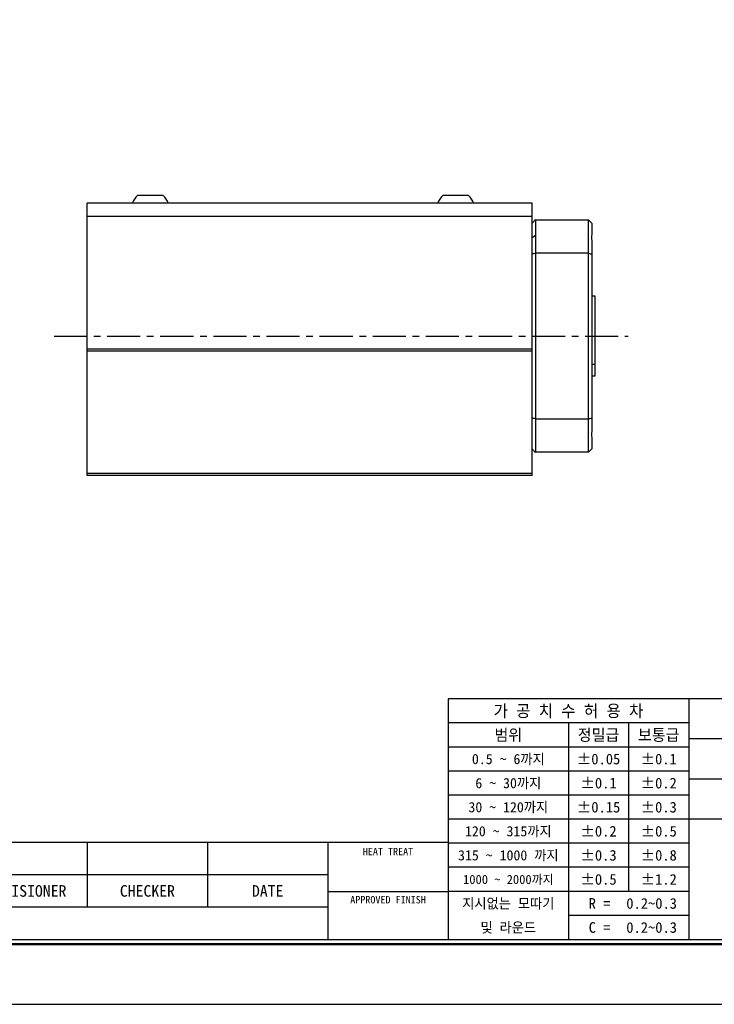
# Model space of a CAD drawing. Header units: millimetres. Extents: x 956 to 1370, y 446 to 738.
# Tile 3 of 8: x 1114 to 1219, y 446 to 594. Entities that reach past the tile are written whole.
import ezdxf
from ezdxf.enums import TextEntityAlignment as Align

# ---------------------------------------------------------------- set-up
doc = ezdxf.new("R2010")
doc.units = ezdxf.units.MM
doc.linetypes.add('CENTER', pattern=[2, 1.25, -0.25, 0.25, -0.25])
for name, color, linetype in [('S1', 1, 'CENTER'), ('Z5', 7, 'Continuous'), ('Z7', 7, 'Continuous')]:
    doc.layers.add(name, color=color, linetype=linetype)

# ---------------------------------------------------------------- blocks, each defined once
blk = doc.blocks.new('란표제')
at = {"layer": 'Z7'}
for p, q in [((290, 33), (160, 33)), ((160, 33), (160, 7)), ((186, 33), (186, 7)), ((186, 30.4), (160, 30.4)), ((173, 30.4), (173, 7)), ((179.5, 30.4), (179.5, 12.2)), ((186, 27.8), (160, 27.8)), ((231, 28.67), (186, 28.67)), ((186, 25.2), (160, 25.2)), ((231, 24.33), (186, 24.33)), ((186, 22.6), (160, 22.6)), ((186, 20), (160, 20)), ((290, 20), (186, 20)), ((160, 17.5), (62, 17.5)), ((121, 17.5), (121, 10.5)), ((134, 17.5), (134, 10.5)), ((147, 17.5), (147, 7)), ((186, 17.4), (160, 17.4)), ((147, 14), (62, 14)), ((186, 14.8), (160, 14.8)), ((147, 12.2), (160, 12.2)), ((186, 12.2), (160, 12.2)), ((147, 10.5), (62, 10.5)), ((186, 9.6), (173, 9.6))]:
    blk.add_line(p, q, dxfattribs=at)
at = {"layer": 'Z7', "color": 0}
blk.add_line((0, 0), (297, 0), dxfattribs=at)
at = {"layer": 'Z7', "const_width": 0.25}
blk.add_lwpolyline([(290.5, 6.5), (290.5, 203.5), (10, 203.5), (10, 6.5)], close=True, dxfattribs=at)
at = {"layer": 'Z7'}
blk.add_lwpolyline([(290, 7), (290, 203), (10.5, 203), (10.5, 7)], close=True, dxfattribs=at)
at = {"layer": 'Z5', "ltscale": 0.5}
for tag, p, height in [('TITLE', (237.17, 24.41), 2.5), ('도번', (251.18, 15.64), 2.5), ('SCALE', (253.78, 9.55), 1.2), ('DATE', (277.02, 9.51), 1.2)]:
    blk.add_attdef(tag, p, '', height=height, dxfattribs=at)
at = {"layer": 'Z7'}
for s, height, p in [('가 공 치 수 허 용 차', 1.3, (173, 31.7)), ('범위', 1.25, (166.5, 29.1)), ('정밀급', 1.25, (176.25, 29.1)), ('보통급', 1.25, (182.75, 29.1)), ('0.5 ~ 6까지', 1.1, (166.5, 26.5)), ('%%P0.05', 1.15, (176.25, 26.5)), ('%%P0.1', 1.15, (182.75, 26.5)), ('6 ~ 30까지', 1.1, (166.5, 23.9)), ('%%P0.1', 1.15, (176.25, 23.9)), ('%%P0.2', 1.15, (182.75, 23.9)), ('30 ~ 120까지', 1.1, (166.5, 21.3)), ('%%P0.15', 1.15, (176.25, 21.3)), ('%%P0.3', 1.15, (182.75, 21.3)), ('120 ~ 315까지', 1.1, (166.5, 18.7)), ('%%P0.2', 1.15, (176.25, 18.7)), ('%%P0.5', 1.15, (182.75, 18.7)), ('HEAT TREAT', 0.8, (153.5, 16.5)), ('315 ~ 1000 까지', 1.1, (166.5, 16.1)), ('%%P0.3', 1.15, (176.25, 16.1)), ('%%P0.8', 1.15, (182.75, 16.1)), ('1000 ~ 2000까지', 0.99, (166.5, 13.49)), ('%%P0.5', 1.15, (176.25, 13.5)), ('%%P1.2', 1.15, (182.75, 13.5)), ('REVISIONER', 1.25, (114.5, 12.25)), ('CHECKER', 1.25, (127.5, 12.25)), ('DATE', 1.25, (140.5, 12.25)), ('APPROVED FINISH', 0.8, (153.5, 11.3)), ('지시없는 모따기', 1.1, (166.5, 10.9)), ('R = ', 1.15, (176.75, 10.9)), ('및 라운드', 1.1, (166.5, 8.3)), ('C = ', 1.15, (176.75, 8.3))]:
    blk.add_text(s, height=height, dxfattribs=at).set_placement(p, align=Align.MIDDLE_CENTER)
for tag, p in [('필렛', (179.25, 10.9)), ('모따기', (179.25, 8.3))]:
    blk.add_attdef(tag, text='', height=1.15, dxfattribs=at).set_placement(p, align=Align.MIDDLE_LEFT)

msp = doc.modelspace()

# ---------------------------------------------------------------- linework, layer by layer
for p, q in [((1132.6206, 567.4504), (1131.7794, 567.4504)), ((1135.6294, 567.4504), (1132.6206, 567.4504)), ((1178.6206, 567.4504), (1177.7794, 567.4504)), ((1181.6294, 567.4504), (1178.6206, 567.4504)), ((1191.2044, 566.3004), (1124.2044, 566.3004)), ((1124.2044, 564.3004), (1124.2044, 566.3004)), ((1191.2044, 564.3004), (1191.2044, 566.3004)), ((1191.2044, 564.3004), (1124.2044, 564.3004)), ((1124.2044, 544.3004), (1124.2044, 564.3004)), ((1191.2044, 544.3004), (1191.2044, 564.3004)), ((1191.7044, 563.8004), (1191.7044, 561.5032)), ((1191.7044, 563.8004), (1199.7044, 563.8004)), ((1199.7044, 558.7904), (1199.7044, 563.8004)), ((1200.2044, 563.3004), (1200.2044, 561.6023)), ((1191.2044, 561.1496), (1191.7044, 561.5032)), ((1191.7044, 561.5032), (1191.7044, 558.7904)), ((1200.2044, 560.6826), (1200.2044, 558.6292)), ((1191.7044, 558.7904), (1191.7044, 533.8104)), ((1199.7044, 558.7904), (1191.7044, 558.7904)), ((1199.7044, 533.8104), (1199.7044, 558.7904)), ((1200.2044, 558.6292), (1200.2044, 533.9715)), ((1200.7044, 552.3004), (1200.2044, 552.3004)), ((1200.7044, 542.0577), (1200.7044, 552.3004)), ((1191.2044, 544.3004), (1124.2044, 544.3004)), ((1124.2044, 544.1504), (1124.2044, 544.3004)), ((1191.2044, 544.1504), (1191.2044, 544.3004)), ((1124.2044, 544.0004), (1124.2044, 544.1504)), ((1191.2044, 544.0004), (1124.2044, 544.0004)), ((1124.2044, 525.6004), (1124.2044, 544.0004)), ((1191.2044, 544.0004), (1191.2044, 544.1504)), ((1191.2044, 525.6004), (1191.2044, 544.0004)), ((1200.2044, 542.0577), (1200.7044, 542.0577)), ((1200.7044, 540.3004), (1200.7044, 542.0577)), ((1200.2044, 540.3004), (1200.7044, 540.3004)), ((1200.2044, 533.9715), (1200.2044, 531.9181)), ((1191.7044, 533.8104), (1199.7044, 533.8104)), ((1191.7044, 533.8104), (1191.7044, 528.8004)), ((1199.7044, 528.8004), (1199.7044, 533.8104)), ((1200.2044, 530.9984), (1200.2044, 529.3004)), ((1199.7044, 528.8004), (1191.7044, 528.8004)), ((1191.2044, 525.6004), (1124.2044, 525.6004)), ((1124.2044, 525.3004), (1124.2044, 525.6004)), ((1191.2044, 525.3004), (1124.2044, 525.3004)), ((1191.2044, 525.3004), (1191.2044, 525.6004))]:
    msp.add_line(p, q)
for centre, start, end in [((1133.662, 565.3107), 131.34313, 159.680287), ((1133.7468, 565.3107), 20.319713, 48.65687), ((1179.662, 565.3107), 131.34313, 159.680287), ((1179.7468, 565.3107), 20.319713, 48.65687)]:
    msp.add_arc(centre, 2.85, start, end)
for points, knots in [([(1191.7044, 563.8004), (1191.6111, 563.707), (1191.4444, 563.5403), (1191.2777, 563.3737), (1191.2044, 563.3004)], [0, 0, 0, 0, 0.56, 1, 1, 1, 1]), ([(1200.2044, 563.3004), (1200.1111, 563.3937), (1199.9445, 563.5603), (1199.7778, 563.727), (1199.7044, 563.8004)], [0, 0, 0, 0, 0.56, 1, 1, 1, 1]), ([(1191.7044, 558.7904), (1191.6111, 558.7604), (1191.4444, 558.7069), (1191.2777, 558.6529), (1191.2044, 558.6292)], [0, 0, 0, 0, 0.56, 1, 1, 1, 1]), ([(1199.7044, 558.7904), (1199.7978, 558.7604), (1199.9645, 558.7069), (1200.1311, 558.6529), (1200.2044, 558.6292)], [0, 0, 0, 0, 0.56, 1, 1, 1, 1]), ([(1191.7044, 533.8104), (1191.6111, 533.8403), (1191.4444, 533.8938), (1191.2777, 533.9478), (1191.2044, 533.9715)], [0, 0, 0, 0, 0.56, 1, 1, 1, 1]), ([(1199.7044, 533.8104), (1199.7978, 533.8403), (1199.9645, 533.8938), (1200.1311, 533.9478), (1200.2044, 533.9715)], [0, 0, 0, 0, 0.56, 1, 1, 1, 1]), ([(1191.2044, 529.3004), (1191.2977, 529.207), (1191.4644, 529.0404), (1191.6311, 528.8737), (1191.7044, 528.8004)], [0, 0, 0, 0, 0.559999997, 1, 1, 1, 1]), ([(1199.7044, 528.8004), (1199.7978, 528.8937), (1199.9645, 529.0604), (1200.1311, 529.227), (1200.2044, 529.3004)], [0, 0, 0, 0, 0.560000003, 1, 1, 1, 1])]:
    msp.add_open_spline(points, degree=3, knots=knots)
for points in [[(1200.2044, 561.6023), (1200.1919, 561.4614), (1200.1668, 561.1796), (1200.1919, 560.8483), (1200.2044, 560.6826)], [(1200.2044, 531.9181), (1200.1919, 531.7524), (1200.1668, 531.4212), (1200.1919, 531.1393), (1200.2044, 530.9984)]]:
    msp.add_open_spline(points, degree=3)
at = {"layer": 'S1', "ltscale": 4}
msp.add_line((1119.2044, 546.3004), (1205.7044, 546.3004), dxfattribs=at)

# ---------------------------------------------------------------- block references
at = {"ltscale": 5}
ref = msp.add_blockref('란표제', (955.5308, 445.6453), dxfattribs=dict(at, xscale=1.394005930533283, yscale=1.394005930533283, zscale=1.394005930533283))
ref.add_attrib('모따기', '0.2~0.3', dxfattribs={"layer": 'Z7', "height": 1.60311}).set_placement((1205.4064, 457.2156), align=Align.MIDDLE_LEFT)
ref.add_attrib('필렛', '0.2~0.3', dxfattribs={"layer": 'Z7', "height": 1.60311}).set_placement((1205.4064, 460.84), align=Align.MIDDLE_LEFT)

doc.saveas('drawing.dxf')
